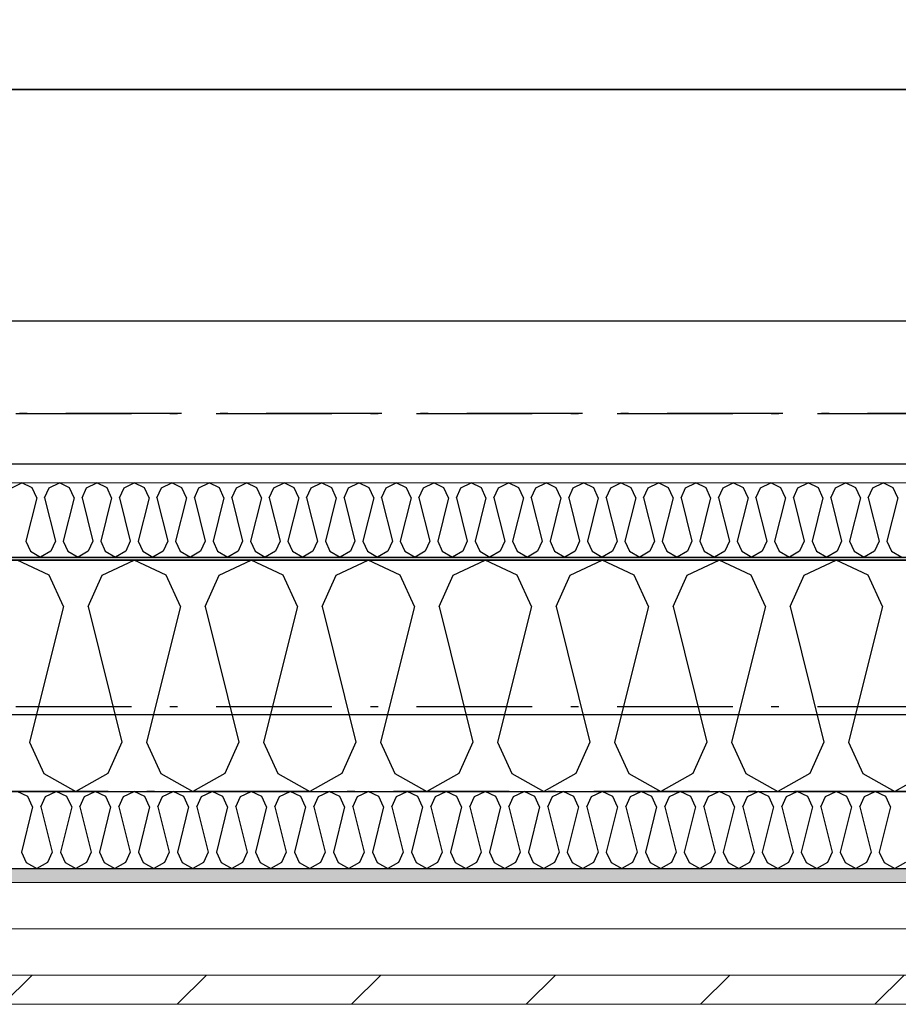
# Model space of a CAD drawing. Header units: millimetres. Extents: x -117798 to 93698, y -182207 to 252400.
# Tile 255 of 256: x -63206 to -62636, y -12305 to -11667. Entities that reach past the tile are written whole.
import ezdxf
from ezdxf.enums import TextEntityAlignment as Align

# ---------------------------------------------------------------- set-up
doc = ezdxf.new("R2010")
doc.units = ezdxf.units.MM
doc.header["$LTSCALE"] = 0.5
doc.header["$MEASUREMENT"] = 0
for name, pattern in [('Akselinje', [1500, 1000, -200, 100, -200]), ('Over snittplan', [260, 150, -50, 10, -50]), ('PLINE', [0])]:
    doc.linetypes.add(name, pattern=pattern)
for name, color, linetype in [('223- Bjelker', 7, 'Continuous'), ('232- Ikke-bærende yttervegger', 7, 'Continuous'), ('232- Ikke-bærende yttervegger (Skravur)', 7, 'Continuous'), ('232- Ikke-bærende yttervegger (Skravur)(Nye konstruksjoner)', 7, 'Continuous'), ('232- Ikke-bærende yttervegger(Nye konstruksjoner)', 7, 'Continuous'), ('235- Utvendig kledning og overflate (Skravur)(Nye konstruksjoner)', 7, 'Continuous'), ('251- Frittbærende dekker', 7, 'Continuous'), ('256- Faste himlinger og overflatebehandling(Nye konstruksjoner)', 7, 'Continuous'), ('261- Primærkonstruksjon (tak)', 7, 'Continuous'), ('262- Taktekking(Nye konstruksjoner)', 7, 'Continuous'), ('2762 Løse sittebenker_ stoler_ bord(Nye konstruksjoner)', 7, 'Continuous'), ('82-- Modullinjer', 7, 'Continuous'), ('862- M___Nettoareal(Nye konstruksjoner)', 7, 'Continuous'), ('862- M___Nettoareal(Polylinje)(Nye konstruksjoner)', 7, 'Continuous'), ('862- M___Nettoareal(Tekst)(Nye konstruksjoner)', 7, 'Continuous')]:
    doc.layers.add(name, color=color, linetype=linetype)
doc.layers.add('235- Utvendig kledning og overflate(Nye konstruksjoner)', color=7, linetype='Continuous', lineweight=0)
doc.layers.add('236- Innvendig kledning og overflate(Nye konstruksjoner)', color=7, linetype='Continuous', lineweight=0)
doc.styles.add('GENERATED_STYLE_1', font='arial.ttf')
doc.styles.add('GENERATED_STYLE_4', font='arial.ttf')

# ---------------------------------------------------------------- blocks, each defined once
blk = doc.blocks.new('Personal_A-203_8', base_point=(-63784.59, -7535.43))
at = {"layer": '862- M___Nettoareal(Polylinje)(Nye konstruksjoner)', "linetype": 'PLINE', "flags": 128}
blk.add_lwpolyline([(-67635.66, -5151.93), (-67635.66, -8254.43), (-66998.16, -8254.43), (-66998.16, -8579.43), (-67635.66, -8579.43), (-67635.66, -11724.43), (-66998.16, -11724.43), (-66998.16, -11954.43), (-61678.16, -11954.43), (-61678.16, -11916.93), (-61540.66, -11916.93), (-61540.66, -8516.93), (-61678.16, -8516.93), (-61678.16, -8316.93), (-61540.66, -8316.93), (-61540.66, -4916.93), (-61678.16, -4916.93), (-61678.16, -4716.93), (-61540.66, -4716.93), (-61540.66, -3686.93), (-66305.13, -3686.93), (-67007.42, -5151.93)], close=True, dxfattribs=at)
at = {"layer": '862- M___Nettoareal(Tekst)(Nye konstruksjoner)', "style": 'GENERATED_STYLE_1'}
for tag, height, p in [('DUMMY_862', 150, (-63902.45, -7129.47)), ('ROOM_NAME', 150, (-63902.45, -7975.67)), ('DUMMY_861', 100, (-64059.59, -7575.42)), ('ROOM_NUMBER', 100, (-64059.59, -7964.24)), ('DUMMY_863', 100, (-63666.74, -7941.38))]:
    blk.add_attdef(tag, text='', height=height, rotation=90, dxfattribs=at).set_placement(p, align=Align.TOP_LEFT)
blk = doc.blocks.new('*X136')
at = {"layer": '232- Ikke-bærende yttervegger (Skravur)', "linetype": 'PLINE'}
for p, q in [((-63186.47, -12026.73), (-63207.19, -12016.93)), ((-63152.03, -12026.73), (-63131.31, -12016.93)), ((-63110.59, -12026.73), (-63131.31, -12016.93)), ((-63076.15, -12026.73), (-63055.43, -12016.93)), ((-63034.71, -12026.73), (-63055.43, -12016.93)), ((-63000.27, -12026.73), (-62979.55, -12016.93)), ((-62958.83, -12026.73), (-62979.55, -12016.93)), ((-62924.39, -12026.73), (-62903.67, -12016.93)), ((-62882.95, -12026.73), (-62903.67, -12016.93)), ((-62848.51, -12026.73), (-62827.79, -12016.93)), ((-62807.07, -12026.73), (-62827.79, -12016.93)), ((-62772.64, -12026.73), (-62751.91, -12016.93)), ((-62731.19, -12026.73), (-62751.91, -12016.93)), ((-62696.76, -12026.73), (-62676.03, -12016.93)), ((-62655.31, -12026.73), (-62676.03, -12016.93)), ((-63177.22, -12047.05), (-63186.47, -12026.73)), ((-63161.28, -12047.05), (-63152.03, -12026.73)), ((-63101.34, -12047.05), (-63110.59, -12026.73)), ((-63085.4, -12047.05), (-63076.15, -12026.73)), ((-63025.46, -12047.05), (-63034.71, -12026.73)), ((-63009.52, -12047.05), (-63000.27, -12026.73)), ((-62949.58, -12047.05), (-62958.83, -12026.73)), ((-62933.64, -12047.05), (-62924.39, -12026.73)), ((-62873.7, -12047.05), (-62882.95, -12026.73)), ((-62857.76, -12047.05), (-62848.51, -12026.73)), ((-62797.82, -12047.05), (-62807.07, -12026.73)), ((-62781.88, -12047.05), (-62772.64, -12026.73)), ((-62721.94, -12047.05), (-62731.19, -12026.73)), ((-62706, -12047.05), (-62696.76, -12026.73)), ((-62646.07, -12047.05), (-62655.31, -12026.73)), ((-63177.22, -12047.05), (-63199.22, -12135.04)), ((-63161.28, -12047.05), (-63139.28, -12135.04)), ((-63101.34, -12047.05), (-63123.34, -12135.04)), ((-63085.4, -12047.05), (-63063.4, -12135.04)), ((-63025.46, -12047.05), (-63047.46, -12135.04)), ((-63009.52, -12047.05), (-62987.52, -12135.04)), ((-62949.58, -12047.05), (-62971.58, -12135.04)), ((-62933.64, -12047.05), (-62911.64, -12135.04)), ((-62873.7, -12047.05), (-62895.7, -12135.04)), ((-62857.76, -12047.05), (-62835.76, -12135.04)), ((-62797.82, -12047.05), (-62819.82, -12135.04)), ((-62781.88, -12047.05), (-62759.88, -12135.04)), ((-62721.94, -12047.05), (-62743.94, -12135.04)), ((-62706, -12047.05), (-62684.01, -12135.04)), ((-62646.07, -12047.05), (-62668.06, -12135.04)), ((-63199.22, -12135.04), (-63189.97, -12155.36)), ((-63139.28, -12135.04), (-63148.53, -12155.36)), ((-63123.34, -12135.04), (-63114.09, -12155.36)), ((-63063.4, -12135.04), (-63072.65, -12155.36)), ((-63047.46, -12135.04), (-63038.21, -12155.36)), ((-62987.52, -12135.04), (-62996.77, -12155.36)), ((-62971.58, -12135.04), (-62962.33, -12155.36)), ((-62911.64, -12135.04), (-62920.89, -12155.36)), ((-62895.7, -12135.04), (-62886.45, -12155.36)), ((-62835.76, -12135.04), (-62845.01, -12155.36)), ((-62819.82, -12135.04), (-62810.57, -12155.36)), ((-62759.88, -12135.04), (-62769.13, -12155.36)), ((-62743.94, -12135.04), (-62734.7, -12155.36)), ((-62684.01, -12135.04), (-62693.25, -12155.36)), ((-62668.06, -12135.04), (-62658.82, -12155.36)), ((-63189.97, -12155.36), (-63169.25, -12166.93)), ((-63148.53, -12155.36), (-63169.25, -12166.93)), ((-63114.09, -12155.36), (-63093.37, -12166.93)), ((-63072.65, -12155.36), (-63093.37, -12166.93)), ((-63038.21, -12155.36), (-63017.49, -12166.93)), ((-62996.77, -12155.36), (-63017.49, -12166.93)), ((-62962.33, -12155.36), (-62941.61, -12166.93)), ((-62920.89, -12155.36), (-62941.61, -12166.93)), ((-62886.45, -12155.36), (-62865.73, -12166.93)), ((-62845.01, -12155.36), (-62865.73, -12166.93)), ((-62810.57, -12155.36), (-62789.85, -12166.93)), ((-62769.13, -12155.36), (-62789.85, -12166.93)), ((-62734.7, -12155.36), (-62713.97, -12166.93)), ((-62693.25, -12155.36), (-62713.97, -12166.93)), ((-62658.82, -12155.36), (-62638.1, -12166.93)), ((-62617.37, -12155.36), (-62638.1, -12166.93))]:
    blk.add_line(p, q, dxfattribs=at)
blk = doc.blocks.new('*X358')
at = {"layer": '232- Ikke-bærende yttervegger (Skravur)(Nye konstruksjoner)', "linetype": 'PLINE'}
for p, q in [((-63210.78, -11970.07), (-63204.15, -11966.93)), ((-63197.52, -11970.07), (-63204.15, -11966.93)), ((-63186.5, -11970.07), (-63179.87, -11966.93)), ((-63173.24, -11970.07), (-63179.87, -11966.93)), ((-63162.22, -11970.07), (-63155.59, -11966.93)), ((-63148.96, -11970.07), (-63155.59, -11966.93)), ((-63137.94, -11970.07), (-63131.31, -11966.93)), ((-63124.68, -11970.07), (-63131.31, -11966.93)), ((-63113.66, -11970.07), (-63107.03, -11966.93)), ((-63100.4, -11970.07), (-63107.03, -11966.93)), ((-63089.38, -11970.07), (-63082.75, -11966.93)), ((-63076.11, -11970.07), (-63082.75, -11966.93)), ((-63065.1, -11970.07), (-63058.46, -11966.93)), ((-63051.83, -11970.07), (-63058.46, -11966.93)), ((-63040.81, -11970.07), (-63034.18, -11966.93)), ((-63027.55, -11970.07), (-63034.18, -11966.93)), ((-63016.53, -11970.07), (-63009.9, -11966.93)), ((-63003.27, -11970.07), (-63009.9, -11966.93)), ((-62992.25, -11970.07), (-62985.62, -11966.93)), ((-62978.99, -11970.07), (-62985.62, -11966.93)), ((-62967.97, -11970.07), (-62961.34, -11966.93)), ((-62954.71, -11970.07), (-62961.34, -11966.93)), ((-62943.69, -11970.07), (-62937.06, -11966.93)), ((-62930.43, -11970.07), (-62937.06, -11966.93)), ((-62919.41, -11970.07), (-62912.78, -11966.93)), ((-62906.15, -11970.07), (-62912.78, -11966.93)), ((-62895.13, -11970.07), (-62888.5, -11966.93)), ((-62881.86, -11970.07), (-62888.5, -11966.93)), ((-62870.85, -11970.07), (-62864.21, -11966.93)), ((-62857.58, -11970.07), (-62864.21, -11966.93)), ((-62846.56, -11970.07), (-62839.93, -11966.93)), ((-62833.3, -11970.07), (-62839.93, -11966.93)), ((-62822.28, -11970.07), (-62815.65, -11966.93)), ((-62809.02, -11970.07), (-62815.65, -11966.93)), ((-62798, -11970.07), (-62791.37, -11966.93)), ((-62784.74, -11970.07), (-62791.37, -11966.93)), ((-62773.72, -11970.07), (-62767.09, -11966.93)), ((-62760.46, -11970.07), (-62767.09, -11966.93)), ((-62749.44, -11970.07), (-62742.81, -11966.93)), ((-62736.18, -11970.07), (-62742.81, -11966.93)), ((-62725.16, -11970.07), (-62718.53, -11966.93)), ((-62711.9, -11970.07), (-62718.53, -11966.93)), ((-62700.88, -11970.07), (-62694.25, -11966.93)), ((-62687.61, -11970.07), (-62694.25, -11966.93)), ((-62676.6, -11970.07), (-62669.96, -11966.93)), ((-62663.33, -11970.07), (-62669.96, -11966.93)), ((-62652.31, -11970.07), (-62645.68, -11966.93)), ((-62639.05, -11970.07), (-62645.68, -11966.93)), ((-63194.56, -11976.57), (-63197.52, -11970.07)), ((-63189.46, -11976.57), (-63186.5, -11970.07)), ((-63170.28, -11976.57), (-63173.24, -11970.07)), ((-63165.18, -11976.57), (-63162.22, -11970.07)), ((-63146, -11976.57), (-63148.96, -11970.07)), ((-63140.9, -11976.57), (-63137.94, -11970.07)), ((-63121.72, -11976.57), (-63124.68, -11970.07)), ((-63116.62, -11976.57), (-63113.66, -11970.07)), ((-63097.44, -11976.57), (-63100.4, -11970.07)), ((-63092.34, -11976.57), (-63089.38, -11970.07)), ((-63073.16, -11976.57), (-63076.11, -11970.07)), ((-63068.05, -11976.57), (-63065.1, -11970.07)), ((-63048.87, -11976.57), (-63051.83, -11970.07)), ((-63043.77, -11976.57), (-63040.81, -11970.07)), ((-63024.59, -11976.57), (-63027.55, -11970.07)), ((-63019.49, -11976.57), (-63016.53, -11970.07)), ((-63000.31, -11976.57), (-63003.27, -11970.07)), ((-62995.21, -11976.57), (-62992.25, -11970.07)), ((-62976.03, -11976.57), (-62978.99, -11970.07)), ((-62970.93, -11976.57), (-62967.97, -11970.07)), ((-62951.75, -11976.57), (-62954.71, -11970.07)), ((-62946.65, -11976.57), (-62943.69, -11970.07)), ((-62927.47, -11976.57), (-62930.43, -11970.07)), ((-62922.37, -11976.57), (-62919.41, -11970.07)), ((-62903.19, -11976.57), (-62906.15, -11970.07)), ((-62898.09, -11976.57), (-62895.13, -11970.07)), ((-62878.91, -11976.57), (-62881.86, -11970.07)), ((-62873.8, -11976.57), (-62870.85, -11970.07)), ((-62854.62, -11976.57), (-62857.58, -11970.07)), ((-62849.52, -11976.57), (-62846.56, -11970.07)), ((-62830.34, -11976.57), (-62833.3, -11970.07)), ((-62825.24, -11976.57), (-62822.28, -11970.07)), ((-62806.06, -11976.57), (-62809.02, -11970.07)), ((-62800.96, -11976.57), (-62798, -11970.07)), ((-62781.78, -11976.57), (-62784.74, -11970.07)), ((-62776.68, -11976.57), (-62773.72, -11970.07)), ((-62757.5, -11976.57), (-62760.46, -11970.07)), ((-62752.4, -11976.57), (-62749.44, -11970.07)), ((-62733.22, -11976.57), (-62736.18, -11970.07)), ((-62728.12, -11976.57), (-62725.16, -11970.07)), ((-62708.94, -11976.57), (-62711.9, -11970.07)), ((-62703.84, -11976.57), (-62700.88, -11970.07)), ((-62684.66, -11976.57), (-62687.61, -11970.07)), ((-62679.55, -11976.57), (-62676.6, -11970.07)), ((-62660.37, -11976.57), (-62663.33, -11970.07)), ((-62655.27, -11976.57), (-62652.31, -11970.07)), ((-62636.09, -11976.57), (-62639.05, -11970.07)), ((-63194.56, -11976.57), (-63201.6, -12004.72)), ((-63189.46, -11976.57), (-63182.42, -12004.72)), ((-63170.28, -11976.57), (-63177.32, -12004.72)), ((-63165.18, -11976.57), (-63158.14, -12004.72)), ((-63146, -11976.57), (-63153.04, -12004.72)), ((-63140.9, -11976.57), (-63133.86, -12004.72)), ((-63121.72, -11976.57), (-63128.76, -12004.72)), ((-63116.62, -11976.57), (-63109.58, -12004.72)), ((-63097.44, -11976.57), (-63104.48, -12004.72)), ((-63092.34, -11976.57), (-63085.3, -12004.72)), ((-63073.16, -11976.57), (-63080.2, -12004.72)), ((-63068.05, -11976.57), (-63061.02, -12004.72)), ((-63048.87, -11976.57), (-63055.91, -12004.72)), ((-63043.77, -11976.57), (-63036.73, -12004.72)), ((-63024.59, -11976.57), (-63031.63, -12004.72)), ((-63019.49, -11976.57), (-63012.45, -12004.72)), ((-63000.31, -11976.57), (-63007.35, -12004.72)), ((-62995.21, -11976.57), (-62988.17, -12004.72)), ((-62976.03, -11976.57), (-62983.07, -12004.72)), ((-62970.93, -11976.57), (-62963.89, -12004.72)), ((-62951.75, -11976.57), (-62958.79, -12004.72)), ((-62946.65, -11976.57), (-62939.61, -12004.72)), ((-62927.47, -11976.57), (-62934.51, -12004.72)), ((-62922.37, -11976.57), (-62915.33, -12004.72)), ((-62903.19, -11976.57), (-62910.23, -12004.72)), ((-62898.09, -11976.57), (-62891.05, -12004.72)), ((-62878.91, -11976.57), (-62885.94, -12004.72)), ((-62873.8, -11976.57), (-62866.77, -12004.72)), ((-62854.62, -11976.57), (-62861.66, -12004.72)), ((-62849.52, -11976.57), (-62842.48, -12004.72)), ((-62830.34, -11976.57), (-62837.38, -12004.72)), ((-62825.24, -11976.57), (-62818.2, -12004.72)), ((-62806.06, -11976.57), (-62813.1, -12004.72)), ((-62800.96, -11976.57), (-62793.92, -12004.72)), ((-62781.78, -11976.57), (-62788.82, -12004.72)), ((-62776.68, -11976.57), (-62769.64, -12004.72)), ((-62757.5, -11976.57), (-62764.54, -12004.72)), ((-62752.4, -11976.57), (-62745.36, -12004.72)), ((-62733.22, -11976.57), (-62740.26, -12004.72)), ((-62728.12, -11976.57), (-62721.08, -12004.72)), ((-62708.94, -11976.57), (-62715.98, -12004.72)), ((-62703.84, -11976.57), (-62696.8, -12004.72)), ((-62684.66, -11976.57), (-62691.69, -12004.72)), ((-62679.55, -11976.57), (-62672.51, -12004.72)), ((-62660.37, -11976.57), (-62667.41, -12004.72)), ((-62655.27, -11976.57), (-62648.23, -12004.72)), ((-62636.09, -11976.57), (-62643.13, -12004.72)), ((-63201.6, -12004.72), (-63198.64, -12011.23)), ((-63182.42, -12004.72), (-63185.38, -12011.23)), ((-63177.32, -12004.72), (-63174.36, -12011.23)), ((-63158.14, -12004.72), (-63161.1, -12011.23)), ((-63153.04, -12004.72), (-63150.08, -12011.23)), ((-63133.86, -12004.72), (-63136.82, -12011.23)), ((-63128.76, -12004.72), (-63125.8, -12011.23)), ((-63109.58, -12004.72), (-63112.54, -12011.23)), ((-63104.48, -12004.72), (-63101.52, -12011.23)), ((-63085.3, -12004.72), (-63088.26, -12011.23)), ((-63080.2, -12004.72), (-63077.24, -12011.23)), ((-63061.02, -12004.72), (-63063.97, -12011.23)), ((-63055.91, -12004.72), (-63052.95, -12011.23)), ((-63036.73, -12004.72), (-63039.69, -12011.23)), ((-63031.63, -12004.72), (-63028.67, -12011.23)), ((-63012.45, -12004.72), (-63015.41, -12011.23)), ((-63007.35, -12004.72), (-63004.39, -12011.23)), ((-62988.17, -12004.72), (-62991.13, -12011.23)), ((-62983.07, -12004.72), (-62980.11, -12011.23)), ((-62963.89, -12004.72), (-62966.85, -12011.23)), ((-62958.79, -12004.72), (-62955.83, -12011.23)), ((-62939.61, -12004.72), (-62942.57, -12011.23)), ((-62934.51, -12004.72), (-62931.55, -12011.23)), ((-62915.33, -12004.72), (-62918.29, -12011.23)), ((-62910.23, -12004.72), (-62907.27, -12011.23)), ((-62891.05, -12004.72), (-62894.01, -12011.23)), ((-62885.94, -12004.72), (-62882.99, -12011.23)), ((-62866.77, -12004.72), (-62869.72, -12011.23)), ((-62861.66, -12004.72), (-62858.7, -12011.23)), ((-62842.48, -12004.72), (-62845.44, -12011.23)), ((-62837.38, -12004.72), (-62834.42, -12011.23)), ((-62818.2, -12004.72), (-62821.16, -12011.23)), ((-62813.1, -12004.72), (-62810.14, -12011.23)), ((-62793.92, -12004.72), (-62796.88, -12011.23)), ((-62788.82, -12004.72), (-62785.86, -12011.23)), ((-62769.64, -12004.72), (-62772.6, -12011.23)), ((-62764.54, -12004.72), (-62761.58, -12011.23)), ((-62745.36, -12004.72), (-62748.32, -12011.23)), ((-62740.26, -12004.72), (-62737.3, -12011.23)), ((-62721.08, -12004.72), (-62724.04, -12011.23)), ((-62715.98, -12004.72), (-62713.02, -12011.23)), ((-62696.8, -12004.72), (-62699.76, -12011.23)), ((-62691.69, -12004.72), (-62688.74, -12011.23)), ((-62672.51, -12004.72), (-62675.47, -12011.23)), ((-62667.41, -12004.72), (-62664.45, -12011.23)), ((-62648.23, -12004.72), (-62651.19, -12011.23)), ((-62643.13, -12004.72), (-62640.17, -12011.23)), ((-63198.64, -12011.23), (-63192.01, -12014.93)), ((-63185.38, -12011.23), (-63192.01, -12014.93)), ((-63174.36, -12011.23), (-63167.73, -12014.93)), ((-63161.1, -12011.23), (-63167.73, -12014.93)), ((-63150.08, -12011.23), (-63143.45, -12014.93)), ((-63136.82, -12011.23), (-63143.45, -12014.93)), ((-63125.8, -12011.23), (-63119.17, -12014.93)), ((-63112.54, -12011.23), (-63119.17, -12014.93)), ((-63101.52, -12011.23), (-63094.89, -12014.93)), ((-63088.26, -12011.23), (-63094.89, -12014.93)), ((-63077.24, -12011.23), (-63070.61, -12014.93)), ((-63063.97, -12011.23), (-63070.61, -12014.93)), ((-63052.95, -12011.23), (-63046.32, -12014.93)), ((-63039.69, -12011.23), (-63046.32, -12014.93)), ((-63028.67, -12011.23), (-63022.04, -12014.93)), ((-63015.41, -12011.23), (-63022.04, -12014.93)), ((-63004.39, -12011.23), (-62997.76, -12014.93)), ((-62991.13, -12011.23), (-62997.76, -12014.93)), ((-62980.11, -12011.23), (-62973.48, -12014.93)), ((-62966.85, -12011.23), (-62973.48, -12014.93)), ((-62955.83, -12011.23), (-62949.2, -12014.93)), ((-62942.57, -12011.23), (-62949.2, -12014.93)), ((-62931.55, -12011.23), (-62924.92, -12014.93)), ((-62918.29, -12011.23), (-62924.92, -12014.93)), ((-62907.27, -12011.23), (-62900.64, -12014.93)), ((-62894.01, -12011.23), (-62900.64, -12014.93)), ((-62882.99, -12011.23), (-62876.35, -12014.93)), ((-62869.72, -12011.23), (-62876.35, -12014.93)), ((-62858.7, -12011.23), (-62852.07, -12014.93)), ((-62845.44, -12011.23), (-62852.07, -12014.93)), ((-62834.42, -12011.23), (-62827.79, -12014.93)), ((-62821.16, -12011.23), (-62827.79, -12014.93)), ((-62810.14, -12011.23), (-62803.51, -12014.93)), ((-62796.88, -12011.23), (-62803.51, -12014.93)), ((-62785.86, -12011.23), (-62779.23, -12014.93)), ((-62772.6, -12011.23), (-62779.23, -12014.93)), ((-62761.58, -12011.23), (-62754.95, -12014.93)), ((-62748.32, -12011.23), (-62754.95, -12014.93)), ((-62737.3, -12011.23), (-62730.67, -12014.93)), ((-62724.04, -12011.23), (-62730.67, -12014.93)), ((-62713.02, -12011.23), (-62706.39, -12014.93)), ((-62699.76, -12011.23), (-62706.39, -12014.93)), ((-62688.74, -12011.23), (-62682.1, -12014.93)), ((-62675.47, -12011.23), (-62682.1, -12014.93)), ((-62664.45, -12011.23), (-62657.82, -12014.93)), ((-62651.19, -12011.23), (-62657.82, -12014.93)), ((-62640.17, -12011.23), (-62633.54, -12014.93))]:
    blk.add_line(p, q, dxfattribs=at)
blk = doc.blocks.new('*X359')
at = {"layer": '235- Utvendig kledning og overflate (Skravur)(Nye konstruksjoner)', "linetype": 'PLINE'}
for p, q in [((-63200.28, -12170.2), (-63207.19, -12166.93)), ((-63188.8, -12170.2), (-63181.89, -12166.93)), ((-63174.99, -12170.2), (-63181.89, -12166.93)), ((-63163.51, -12170.2), (-63156.6, -12166.93)), ((-63149.69, -12170.2), (-63156.6, -12166.93)), ((-63138.22, -12170.2), (-63131.31, -12166.93)), ((-63124.4, -12170.2), (-63131.31, -12166.93)), ((-63112.92, -12170.2), (-63106.02, -12166.93)), ((-63099.11, -12170.2), (-63106.02, -12166.93)), ((-63087.63, -12170.2), (-63080.72, -12166.93)), ((-63073.82, -12170.2), (-63080.72, -12166.93)), ((-63062.34, -12170.2), (-63055.43, -12166.93)), ((-63048.52, -12170.2), (-63055.43, -12166.93)), ((-63037.04, -12170.2), (-63030.14, -12166.93)), ((-63023.23, -12170.2), (-63030.14, -12166.93)), ((-63011.75, -12170.2), (-63004.84, -12166.93)), ((-62997.94, -12170.2), (-63004.84, -12166.93)), ((-62986.46, -12170.2), (-62979.55, -12166.93)), ((-62972.64, -12170.2), (-62979.55, -12166.93)), ((-62961.16, -12170.2), (-62954.26, -12166.93)), ((-62947.35, -12170.2), (-62954.26, -12166.93)), ((-62935.87, -12170.2), (-62928.96, -12166.93)), ((-62922.06, -12170.2), (-62928.96, -12166.93)), ((-62910.58, -12170.2), (-62903.67, -12166.93)), ((-62896.76, -12170.2), (-62903.67, -12166.93)), ((-62885.29, -12170.2), (-62878.38, -12166.93)), ((-62871.47, -12170.2), (-62878.38, -12166.93)), ((-62859.99, -12170.2), (-62853.09, -12166.93)), ((-62846.18, -12170.2), (-62853.09, -12166.93)), ((-62834.7, -12170.2), (-62827.79, -12166.93)), ((-62820.89, -12170.2), (-62827.79, -12166.93)), ((-62809.41, -12170.2), (-62802.5, -12166.93)), ((-62795.59, -12170.2), (-62802.5, -12166.93)), ((-62784.11, -12170.2), (-62777.21, -12166.93)), ((-62770.3, -12170.2), (-62777.21, -12166.93)), ((-62758.82, -12170.2), (-62751.91, -12166.93)), ((-62745.01, -12170.2), (-62751.91, -12166.93)), ((-62733.53, -12170.2), (-62726.62, -12166.93)), ((-62719.71, -12170.2), (-62726.62, -12166.93)), ((-62708.23, -12170.2), (-62701.33, -12166.93)), ((-62694.42, -12170.2), (-62701.33, -12166.93)), ((-62682.94, -12170.2), (-62676.03, -12166.93)), ((-62669.13, -12170.2), (-62676.03, -12166.93)), ((-62657.65, -12170.2), (-62650.74, -12166.93)), ((-62643.83, -12170.2), (-62650.74, -12166.93)), ((-63197.2, -12176.97), (-63200.28, -12170.2)), ((-63191.88, -12176.97), (-63188.8, -12170.2)), ((-63171.9, -12176.97), (-63174.99, -12170.2)), ((-63166.59, -12176.97), (-63163.51, -12170.2)), ((-63146.61, -12176.97), (-63149.69, -12170.2)), ((-63141.3, -12176.97), (-63138.22, -12170.2)), ((-63121.32, -12176.97), (-63124.4, -12170.2)), ((-63116, -12176.97), (-63112.92, -12170.2)), ((-63096.03, -12176.97), (-63099.11, -12170.2)), ((-63090.71, -12176.97), (-63087.63, -12170.2)), ((-63070.73, -12176.97), (-63073.82, -12170.2)), ((-63065.42, -12176.97), (-63062.34, -12170.2)), ((-63045.44, -12176.97), (-63048.52, -12170.2)), ((-63040.13, -12176.97), (-63037.04, -12170.2)), ((-63020.15, -12176.97), (-63023.23, -12170.2)), ((-63014.83, -12176.97), (-63011.75, -12170.2)), ((-62994.85, -12176.97), (-62997.94, -12170.2)), ((-62989.54, -12176.97), (-62986.46, -12170.2)), ((-62969.56, -12176.97), (-62972.64, -12170.2)), ((-62964.25, -12176.97), (-62961.16, -12170.2)), ((-62944.27, -12176.97), (-62947.35, -12170.2)), ((-62938.95, -12176.97), (-62935.87, -12170.2)), ((-62918.97, -12176.97), (-62922.06, -12170.2)), ((-62913.66, -12176.97), (-62910.58, -12170.2)), ((-62893.68, -12176.97), (-62896.76, -12170.2)), ((-62888.37, -12176.97), (-62885.29, -12170.2)), ((-62868.39, -12176.97), (-62871.47, -12170.2)), ((-62863.07, -12176.97), (-62859.99, -12170.2)), ((-62843.1, -12176.97), (-62846.18, -12170.2)), ((-62837.78, -12176.97), (-62834.7, -12170.2)), ((-62817.8, -12176.97), (-62820.89, -12170.2)), ((-62812.49, -12176.97), (-62809.41, -12170.2)), ((-62792.51, -12176.97), (-62795.59, -12170.2)), ((-62787.2, -12176.97), (-62784.11, -12170.2)), ((-62767.22, -12176.97), (-62770.3, -12170.2)), ((-62761.9, -12176.97), (-62758.82, -12170.2)), ((-62741.92, -12176.97), (-62745.01, -12170.2)), ((-62736.61, -12176.97), (-62733.53, -12170.2)), ((-62716.63, -12176.97), (-62719.71, -12170.2)), ((-62711.32, -12176.97), (-62708.23, -12170.2)), ((-62691.34, -12176.97), (-62694.42, -12170.2)), ((-62686.02, -12176.97), (-62682.94, -12170.2)), ((-62666.04, -12176.97), (-62669.13, -12170.2)), ((-62660.73, -12176.97), (-62657.65, -12170.2)), ((-62640.75, -12176.97), (-62643.83, -12170.2)), ((-63197.2, -12176.97), (-63204.53, -12206.3)), ((-63191.88, -12176.97), (-63184.55, -12206.3)), ((-63171.9, -12176.97), (-63179.24, -12206.3)), ((-63166.59, -12176.97), (-63159.26, -12206.3)), ((-63146.61, -12176.97), (-63153.94, -12206.3)), ((-63141.3, -12176.97), (-63133.97, -12206.3)), ((-63121.32, -12176.97), (-63128.65, -12206.3)), ((-63116, -12176.97), (-63108.67, -12206.3)), ((-63096.03, -12176.97), (-63103.36, -12206.3)), ((-63090.71, -12176.97), (-63083.38, -12206.3)), ((-63070.73, -12176.97), (-63078.07, -12206.3)), ((-63065.42, -12176.97), (-63058.09, -12206.3)), ((-63045.44, -12176.97), (-63052.77, -12206.3)), ((-63040.13, -12176.97), (-63032.79, -12206.3)), ((-63020.15, -12176.97), (-63027.48, -12206.3)), ((-63014.83, -12176.97), (-63007.5, -12206.3)), ((-62994.85, -12176.97), (-63002.19, -12206.3)), ((-62989.54, -12176.97), (-62982.21, -12206.3)), ((-62969.56, -12176.97), (-62976.89, -12206.3)), ((-62964.25, -12176.97), (-62956.91, -12206.3)), ((-62944.27, -12176.97), (-62951.6, -12206.3)), ((-62938.95, -12176.97), (-62931.62, -12206.3)), ((-62918.97, -12176.97), (-62926.31, -12206.3)), ((-62913.66, -12176.97), (-62906.33, -12206.3)), ((-62893.68, -12176.97), (-62901.01, -12206.3)), ((-62888.37, -12176.97), (-62881.04, -12206.3)), ((-62868.39, -12176.97), (-62875.72, -12206.3)), ((-62863.07, -12176.97), (-62855.74, -12206.3)), ((-62843.1, -12176.97), (-62850.43, -12206.3)), ((-62837.78, -12176.97), (-62830.45, -12206.3)), ((-62817.8, -12176.97), (-62825.14, -12206.3)), ((-62812.49, -12176.97), (-62805.16, -12206.3)), ((-62792.51, -12176.97), (-62799.84, -12206.3)), ((-62787.2, -12176.97), (-62779.86, -12206.3)), ((-62767.22, -12176.97), (-62774.55, -12206.3)), ((-62761.9, -12176.97), (-62754.57, -12206.3)), ((-62741.92, -12176.97), (-62749.26, -12206.3)), ((-62736.61, -12176.97), (-62729.28, -12206.3)), ((-62716.63, -12176.97), (-62723.96, -12206.3)), ((-62711.32, -12176.97), (-62703.98, -12206.3)), ((-62691.34, -12176.97), (-62698.67, -12206.3)), ((-62686.02, -12176.97), (-62678.69, -12206.3)), ((-62666.04, -12176.97), (-62673.38, -12206.3)), ((-62660.73, -12176.97), (-62653.4, -12206.3)), ((-62640.75, -12176.97), (-62648.08, -12206.3)), ((-63204.53, -12206.3), (-63201.45, -12213.07)), ((-63184.55, -12206.3), (-63187.63, -12213.07)), ((-63179.24, -12206.3), (-63176.16, -12213.07)), ((-63159.26, -12206.3), (-63162.34, -12213.07)), ((-63153.94, -12206.3), (-63150.86, -12213.07)), ((-63133.97, -12206.3), (-63137.05, -12213.07)), ((-63128.65, -12206.3), (-63125.57, -12213.07)), ((-63108.67, -12206.3), (-63111.75, -12213.07)), ((-63103.36, -12206.3), (-63100.28, -12213.07)), ((-63083.38, -12206.3), (-63086.46, -12213.07)), ((-63078.07, -12206.3), (-63074.98, -12213.07)), ((-63058.09, -12206.3), (-63061.17, -12213.07)), ((-63052.77, -12206.3), (-63049.69, -12213.07)), ((-63032.79, -12206.3), (-63035.88, -12213.07)), ((-63027.48, -12206.3), (-63024.4, -12213.07)), ((-63007.5, -12206.3), (-63010.58, -12213.07)), ((-63002.19, -12206.3), (-62999.1, -12213.07)), ((-62982.21, -12206.3), (-62985.29, -12213.07)), ((-62976.89, -12206.3), (-62973.81, -12213.07)), ((-62956.91, -12206.3), (-62960, -12213.07)), ((-62951.6, -12206.3), (-62948.52, -12213.07)), ((-62931.62, -12206.3), (-62934.7, -12213.07)), ((-62926.31, -12206.3), (-62923.23, -12213.07)), ((-62906.33, -12206.3), (-62909.41, -12213.07)), ((-62901.01, -12206.3), (-62897.93, -12213.07)), ((-62881.04, -12206.3), (-62884.12, -12213.07)), ((-62875.72, -12206.3), (-62872.64, -12213.07)), ((-62855.74, -12206.3), (-62858.82, -12213.07)), ((-62850.43, -12206.3), (-62847.35, -12213.07)), ((-62830.45, -12206.3), (-62833.53, -12213.07)), ((-62825.14, -12206.3), (-62822.05, -12213.07)), ((-62805.16, -12206.3), (-62808.24, -12213.07)), ((-62799.84, -12206.3), (-62796.76, -12213.07)), ((-62779.86, -12206.3), (-62782.95, -12213.07)), ((-62774.55, -12206.3), (-62771.47, -12213.07)), ((-62754.57, -12206.3), (-62757.65, -12213.07)), ((-62749.26, -12206.3), (-62746.17, -12213.07)), ((-62729.28, -12206.3), (-62732.36, -12213.07)), ((-62723.96, -12206.3), (-62720.88, -12213.07)), ((-62703.98, -12206.3), (-62707.07, -12213.07)), ((-62698.67, -12206.3), (-62695.59, -12213.07)), ((-62678.69, -12206.3), (-62681.77, -12213.07)), ((-62673.38, -12206.3), (-62670.3, -12213.07)), ((-62653.4, -12206.3), (-62656.48, -12213.07)), ((-62648.08, -12206.3), (-62645, -12213.07)), ((-63201.45, -12213.07), (-63194.54, -12216.93)), ((-63187.63, -12213.07), (-63194.54, -12216.93)), ((-63176.16, -12213.07), (-63169.25, -12216.93)), ((-63162.34, -12213.07), (-63169.25, -12216.93)), ((-63150.86, -12213.07), (-63143.95, -12216.93)), ((-63137.05, -12213.07), (-63143.95, -12216.93)), ((-63125.57, -12213.07), (-63118.66, -12216.93)), ((-63111.75, -12213.07), (-63118.66, -12216.93)), ((-63100.28, -12213.07), (-63093.37, -12216.93)), ((-63086.46, -12213.07), (-63093.37, -12216.93)), ((-63074.98, -12213.07), (-63068.08, -12216.93)), ((-63061.17, -12213.07), (-63068.08, -12216.93)), ((-63049.69, -12213.07), (-63042.78, -12216.93)), ((-63035.88, -12213.07), (-63042.78, -12216.93)), ((-63024.4, -12213.07), (-63017.49, -12216.93)), ((-63010.58, -12213.07), (-63017.49, -12216.93)), ((-62999.1, -12213.07), (-62992.2, -12216.93)), ((-62985.29, -12213.07), (-62992.2, -12216.93)), ((-62973.81, -12213.07), (-62966.9, -12216.93)), ((-62960, -12213.07), (-62966.9, -12216.93)), ((-62948.52, -12213.07), (-62941.61, -12216.93)), ((-62934.7, -12213.07), (-62941.61, -12216.93)), ((-62923.23, -12213.07), (-62916.32, -12216.93)), ((-62909.41, -12213.07), (-62916.32, -12216.93)), ((-62897.93, -12213.07), (-62891.02, -12216.93)), ((-62884.12, -12213.07), (-62891.02, -12216.93)), ((-62872.64, -12213.07), (-62865.73, -12216.93)), ((-62858.82, -12213.07), (-62865.73, -12216.93)), ((-62847.35, -12213.07), (-62840.44, -12216.93)), ((-62833.53, -12213.07), (-62840.44, -12216.93)), ((-62822.05, -12213.07), (-62815.15, -12216.93)), ((-62808.24, -12213.07), (-62815.15, -12216.93)), ((-62796.76, -12213.07), (-62789.85, -12216.93)), ((-62782.95, -12213.07), (-62789.85, -12216.93)), ((-62771.47, -12213.07), (-62764.56, -12216.93)), ((-62757.65, -12213.07), (-62764.56, -12216.93)), ((-62746.17, -12213.07), (-62739.27, -12216.93)), ((-62732.36, -12213.07), (-62739.27, -12216.93)), ((-62720.88, -12213.07), (-62713.97, -12216.93)), ((-62707.07, -12213.07), (-62713.97, -12216.93)), ((-62695.59, -12213.07), (-62688.68, -12216.93)), ((-62681.77, -12213.07), (-62688.68, -12216.93)), ((-62670.3, -12213.07), (-62663.39, -12216.93)), ((-62656.48, -12213.07), (-62663.39, -12216.93)), ((-62645, -12213.07), (-62638.1, -12216.93)), ((-62631.19, -12213.07), (-62638.1, -12216.93))]:
    blk.add_line(p, q, dxfattribs=at)
blk = doc.blocks.new('Standard grid marker[103]', base_point=(20739.46, -12016.93))
at = {"layer": '82-- Modullinjer', "linetype": 'Akselinje'}
blk.add_line((20539.46, -12016.93), (-81321.28, -12016.93), dxfattribs=at)
at = {"layer": '82-- Modullinjer', "style": 'GENERATED_STYLE_4'}
for tag, p in [('AC_MarkerText_1_1', (-81898.78, -12056.93)), ('AC_MarkerText_1_0', (20861.96, -12056.93))]:
    blk.add_attdef(tag, text='', height=175, rotation=90, dxfattribs=at).set_placement(p, align=Align.TOP_CENTER)
blk = doc.blocks.new('Hjørnesofa 03[218]', base_point=(-61667.26, -11861.89))
at = {"layer": '2762 Løse sittebenker_ stoler_ bord(Nye konstruksjoner)', "linetype": 'PLINE'}
for p, q in [((-62538.87, -11711.89), (-63987.26, -11711.89)), ((-63233.06, -11711.89), (-62538.87, -11711.89)), ((-63987.26, -11861.89), (-62538.87, -11861.89))]:
    blk.add_line(p, q, dxfattribs=at)

msp = doc.modelspace()

# ---------------------------------------------------------------- hatches: boundary and pattern name
at = {"layer": '232- Ikke-bærende yttervegger (Skravur)(Nye konstruksjoner)', "linetype": 'Continuous'}
h = msp.add_hatch(dxfattribs=at)
h.set_pattern_fill('Gips', color=256, style=0, pattern_type=2)
h.set_pattern_definition([(0, (0, 0), (0, 86.60254), [0, -50]), (0, (25, 43.3), (0, 86.60254), [0, -50])])
h.paths.add_polyline_path([(-65953.16, -11966.93), (-61678.16, -11966.93), (-61678.16, -11954.43), (-65953.16, -11954.43)])
msp.add_hatch(color=256, dxfattribs=at).paths.add_polyline_path([(-65953.16, -12014.93), (-65953.16, -12016.93), (-61678.16, -12016.93), (-61678.16, -12014.93)])
at = {"layer": '235- Utvendig kledning og overflate (Skravur)(Nye konstruksjoner)', "linetype": 'Continuous'}
h = msp.add_hatch(dxfattribs=at)
h.set_pattern_fill('Prikker_tett', color=256, style=0, pattern_type=2)
h.set_pattern_definition([(0, (0, 0), (0, 43.30127), [0, -25]), (0, (12.5, 21.65), (0, 43.30127), [0, -25])])
h.paths.add_polyline_path([(-61278.16, -12216.93), (-64973.16, -12216.93), (-64973.16, -12225.93), (-61278.16, -12225.93)])
h = msp.add_hatch(dxfattribs=at)
h.set_pattern_fill('Skrålinjer_2', color=256, style=0, pattern_type=2)
h.set_pattern_definition([(45, (0, 0), (-56.56854, 56.56854), [80, 0])])
h.paths.add_polyline_path([(-61209.16, -12285.93), (-64973.16, -12285.93), (-64973.16, -12304.93), (-61209.16, -12304.93)])

# ---------------------------------------------------------------- linework, layer by layer
at = {"layer": '223- Bjelker', "linetype": 'Over snittplan', "flags": 128}
for points in [[(-75168.16, -11921.93), (-61372.37, -11921.93)], [(-75168.16, -12111.93), (-61372.37, -12111.93)]]:
    msp.add_lwpolyline(points, dxfattribs=at)
at = {"layer": '232- Ikke-bærende yttervegger', "linetype": 'PLINE', "flags": 128}
for points in [[(-61678.16, -12016.93), (-65953.16, -12016.93)], [(-64973.16, -12166.93), (-61678.16, -12166.93)]]:
    msp.add_lwpolyline(points, dxfattribs=at)
at = {"layer": '232- Ikke-bærende yttervegger(Nye konstruksjoner)', "linetype": 'PLINE'}
msp.add_line((-65953.16, -12014.93), (-61678.16, -12014.93), dxfattribs=at)
at = {"layer": '232- Ikke-bærende yttervegger(Nye konstruksjoner)', "linetype": 'PLINE', "flags": 128}
msp.add_lwpolyline([(-65953.16, -12016.93), (-61678.16, -12016.93)], dxfattribs=at)
at = {"layer": '235- Utvendig kledning og overflate(Nye konstruksjoner)', "linetype": 'PLINE'}
for p, q in [((-64973.16, -12216.93), (-61328.16, -12216.93)), ((-64973.16, -12225.93), (-61278.16, -12225.93)), ((-64973.16, -12255.93), (-61269.16, -12255.93)), ((-64973.16, -12285.93), (-61239.16, -12285.93))]:
    msp.add_line(p, q, dxfattribs=at)
at = {"layer": '235- Utvendig kledning og overflate(Nye konstruksjoner)', "linetype": 'PLINE', "flags": 128}
for points in [[(-61328.16, -12166.93), (-64973.16, -12166.93)], [(-64973.16, -12304.93), (-61209.16, -12304.93)]]:
    msp.add_lwpolyline(points, dxfattribs=at)
at = {"layer": '236- Innvendig kledning og overflate(Nye konstruksjoner)', "linetype": 'PLINE'}
msp.add_line((-61678.16, -11966.93), (-65953.16, -11966.93), dxfattribs=at)
at = {"layer": '236- Innvendig kledning og overflate(Nye konstruksjoner)', "linetype": 'PLINE', "flags": 128}
msp.add_lwpolyline([(-61678.16, -11954.43), (-65953.16, -11954.43)], dxfattribs=at)
at = {"layer": '251- Frittbærende dekker', "linetype": 'PLINE', "flags": 128}
msp.add_lwpolyline([(-75168.16, 2483.07), (-75168.16, -12116.93), (-61378.16, -12116.93), (-61378.16, -3686.93), (-64953.16, -3686.93), (-64953.16, -1116.93), (-61378.16, -1116.93), (-61378.16, 1683.07), (-62078.16, 1683.07), (-62078.16, 2383.07), (-62878.16, 2383.07), (-62878.16, 4683.07), (-74978.16, 4683.07), (-74978.16, 2483.07)], close=True, dxfattribs=at)
at = {"layer": '256- Faste himlinger og overflatebehandling(Nye konstruksjoner)', "linetype": 'Over snittplan', "flags": 128}
msp.add_lwpolyline([(-61540.66, -11921.93), (-67010.66, -11921.93)], dxfattribs=at)
at = {"layer": '261- Primærkonstruksjon (tak)', "linetype": 'Over snittplan', "flags": 128}
msp.add_lwpolyline([(-61328.16, -12166.93), (-75218.16, -12166.93)], dxfattribs=at)
at = {"layer": '261- Primærkonstruksjon (tak)', "linetype": 'PLINE', "flags": 128}
msp.add_lwpolyline([(-64973.16, -12166.93), (-61323.16, -12166.93)], dxfattribs=at)
at = {"layer": '262- Taktekking(Nye konstruksjoner)', "linetype": 'PLINE', "flags": 128}
msp.add_lwpolyline([(-64923.16, -12216.93), (-61278.16, -12216.93)], dxfattribs=at)

# ---------------------------------------------------------------- block references
at = {"layer": '232- Ikke-bærende yttervegger'}
msp.add_blockref('*X136', (0, 0), dxfattribs=at)
at = {"layer": '232- Ikke-bærende yttervegger(Nye konstruksjoner)'}
msp.add_blockref('*X358', (0, 0), dxfattribs=at)
at = {"layer": '235- Utvendig kledning og overflate(Nye konstruksjoner)'}
msp.add_blockref('*X359', (0, 0), dxfattribs=at)
at = {"layer": '2762 Løse sittebenker_ stoler_ bord(Nye konstruksjoner)', "linetype": 'PLINE'}
msp.add_blockref('Hjørnesofa 03[218]', (-61667.26, -11861.89), dxfattribs=at)
at = {"layer": '82-- Modullinjer', "linetype": 'PLINE'}
msp.add_blockref('Standard grid marker[103]', (20739.46, -12016.93), dxfattribs=at)
at = {"layer": '862- M___Nettoareal(Nye konstruksjoner)', "linetype": 'Continuous'}
msp.add_blockref('Personal_A-203_8', (-63784.59, -7535.43), dxfattribs=at)

doc.saveas('drawing.dxf')
